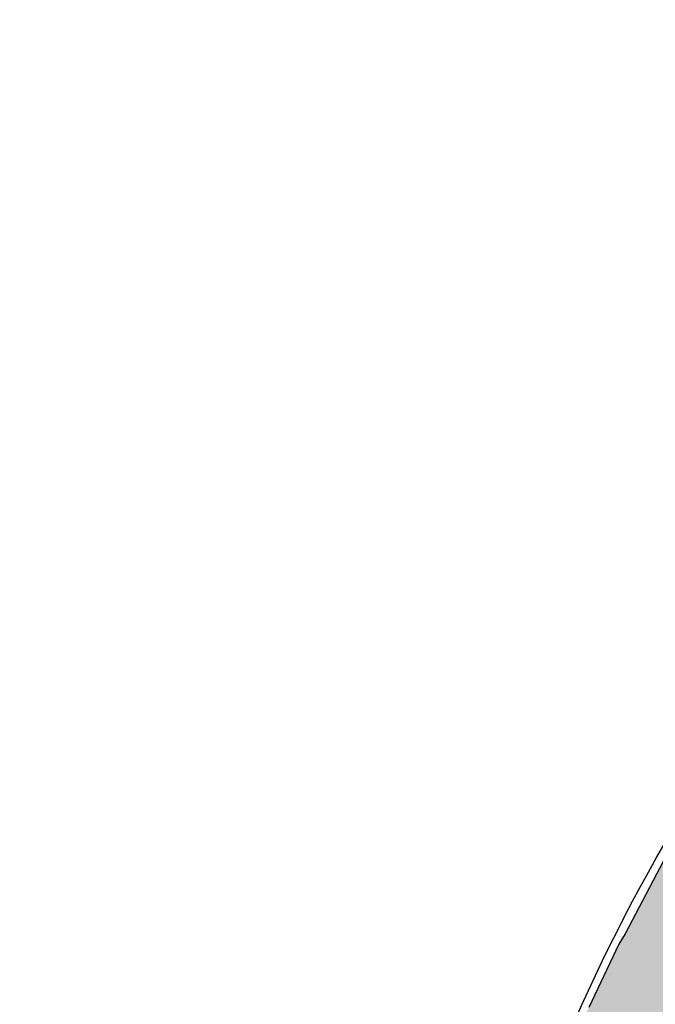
# Model space of a CAD drawing. Header units: feet. Extents: x 1609737 to 1611449, y 574802 to 575794.
# Tile 13 of 256: x 1610090 to 1610127, y 575302 to 575359. Entities that reach past the tile are written whole.
import ezdxf

# ---------------------------------------------------------------- set-up
doc = ezdxf.new("R2010")
doc.units = ezdxf.units.FT
doc.header["$MEASUREMENT"] = 0
for name, color, linetype in [('C-GROUTED-BLDR-HTCH', 51, 'Continuous'), ('C-HTCH', 7, 'Continuous'), ('P-SHEET PILE', 122, 'Continuous')]:
    doc.layers.add(name, color=color, linetype=linetype)

msp = doc.modelspace()

# ---------------------------------------------------------------- hatches: boundary and pattern name
at = {"layer": 'C-GROUTED-BLDR-HTCH'}
h = msp.add_hatch(color=256, dxfattribs=at)
h.dxf.hatch_style = 1
h.paths.add_polyline_path([(1610480.254786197, 575238.0289889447, 0.06651881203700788), (1610480.43344788, 575263.4736499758), (1610479.952659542, 575263.9233729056, 0.1156239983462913), (1610397.767116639, 575302.5173392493), (1610396.370914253, 575283.0407740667, -0.09243291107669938), (1610434.264601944, 575262.3738351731, -0.07424931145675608), (1610440.355992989, 575251.9897408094, -0.0989653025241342), (1610438.314764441, 575244.8304878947, 0.08417083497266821), (1610429.326361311, 575238.9385732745), (1610429.159858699, 575238.7304280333, 0.03612519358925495), (1610418.910676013, 575219.4923099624, -0.2366579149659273), (1610420.17018749, 575219.0853282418, 0.02157134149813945), (1610422.360365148, 575217.6130973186, 0.2155330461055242), (1610425.148903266, 575217.2652115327), (1610426.756680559, 575218.2376254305, -0.1935298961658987), (1610427.634703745, 575218.3807818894, -0.01988762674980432), (1610430.065914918, 575217.7327740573, 0.2994424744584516), (1610430.625828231, 575217.894773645, 0.2573078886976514), (1610431.104080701, 575220.2114726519, -0.2436957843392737), (1610431.481226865, 575222.3083177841, 0.09035892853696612), (1610432.474960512, 575224.2368077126, -0.2144380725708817), (1610433.213469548, 575225.0821389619, 0.06822887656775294), (1610434.45783778, 575225.8736261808, -0.2556244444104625), (1610435.928463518, 575226.1751464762, -0.1635026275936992), (1610437.399084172, 575225.1198270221, -0.3620409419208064), (1610437.17283676, 575221.9161805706, 0.3849437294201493), (1610437.135129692, 575220.6724113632, 0.07748460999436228), (1610438.383306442, 575219.5962558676, -0.2649010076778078), (1610440.206454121, 575216.227254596, 0.03692060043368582), (1610440.357776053, 575213.3157640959, -0.06198221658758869), (1610440.362820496, 575210.700639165, -0.1395905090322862), (1610438.833654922, 575207.076405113), (1610438.2859039, 575206.0461426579), (1610437.962683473, 575205.5289643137), (1610439.251631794, 575205.655682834), (1610440.050945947, 575205.7049151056), (1610441.007906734, 575205.4123297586), (1610442.071210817, 575205.0826153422), (1610442.200510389, 575206.2061403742, -0.04611124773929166), (1610442.539938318, 575207.8245172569, -0.06393633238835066), (1610443.893678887, 575210.8030188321, 0.1338474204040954), (1610444.859948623, 575214.0627042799, 0.02131374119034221), (1610444.786917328, 575217.6150782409, -0.3102628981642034), (1610447.084922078, 575221.4616775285, -0.1516214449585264), (1610448.517780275, 575221.6484812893, -0.09954286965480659), (1610451.57038969, 575220.4653907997, 0.003614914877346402), (1610453.750824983, 575219.0954965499, -0.4885415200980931), (1610453.862077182, 575218.0713379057, 0.3655722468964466), (1610453.788577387, 575217.3366813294, -0.3519904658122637), (1610453.666076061, 575215.7204356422, -0.1140099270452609), (1610452.024541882, 575214.6184491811, -0.25024700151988), (1610450.481015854, 575214.8143582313, 0.5094275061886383), (1610448.667978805, 575214.202142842, 0.04089626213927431), (1610448.001986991, 575211.2388671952, -0.0627234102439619), (1610447.492460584, 575209.3584511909, 0.0223604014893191), (1610445.863742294, 575204.8288983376), (1610446.54197064, 575204.8443065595, -0.07689042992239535), (1610448.299195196, 575204.6132053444, 0.05709886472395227), (1610449.261357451, 575204.4478757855, 0.1403564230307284), (1610452.219933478, 575205.1181603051, 0.2432041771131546), (1610452.531766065, 575205.58191713, -0.233986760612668), (1610452.873069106, 575206.1091329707, 0.2931845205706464), (1610453.198861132, 575206.7604012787, -0.3222279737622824), (1610453.586707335, 575207.4426818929), (1610454.005585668, 575208.2179994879, 0.1336402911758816), (1610454.982105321, 575212.3955011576, -0.1603401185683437), (1610455.680756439, 575214.8078562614, 0.2827480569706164), (1610455.807781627, 575217.4106610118, -0.4778078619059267), (1610457.395629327, 575221.2831229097, -0.2715186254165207), (1610460.507809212, 575220.5213273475, -0.4132847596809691), (1610460.57131928, 575216.7123466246, 0.01157186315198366), (1610459.110501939, 575215.1252713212, 0.257108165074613), (1610457.903740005, 575209.6657341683, -0.1583529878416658), (1610458.090532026, 575207.3925148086), (1610458.628004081, 575205.7874603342, -0.1996194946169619), (1610458.158033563, 575203.4629766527, 0.5007919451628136), (1610458.335647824, 575202.1848962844), (1610458.596255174, 575202.9519905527), (1610460.885458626, 575208.5564657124, -0.05261157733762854), (1610469.517023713, 575223.4712566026), (1610472.722673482, 575227.9690020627), (1610477.948154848, 575230.9150974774)])
h.paths.add_polyline_path([(1610448.77471724, 575224.9175929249, -0.5946497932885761), (1610447.677927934, 575223.4559128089, 0.2876715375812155), (1610445.392940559, 575222.4510073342, -0.2318277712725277), (1610442.833757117, 575220.989327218, -0.402515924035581), (1610441.645564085, 575221.9942326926, -0.2362494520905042), (1610441.83289034, 575222.4910649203, 0.4489014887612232), (1610441.828366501, 575222.7250727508), (1610441.462766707, 575223.2732035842, 0.05342488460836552), (1610440.091776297, 575224.9175929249, -0.445831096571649), (1610440.183174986, 575227.3841785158, 0.2230883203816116), (1610440.822970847, 575228.7545055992, -0.7225239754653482), (1610443.016554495, 575229.4853456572, 0.2118778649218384), (1610444.478948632, 575228.6631494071, -0.1612394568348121), (1610446.763930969, 575227.6582439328, -0.1022342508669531)], flags=16)
h.paths.add_polyline_path([(1610397.767116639, 575302.5173392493, 0.02939092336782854), (1610374.66142872, 575306.0103434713), (1610375.576043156, 575316.2586198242), (1610376.031887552, 575321.366367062), (1610368.97647174, 575321.6484654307, 0.03529020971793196), (1610353.500059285, 575321.1749068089, -0.06299125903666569), (1610340.70833129, 575321.4906189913, 0.1009442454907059), (1610320.494244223, 575320.46458818, -0.1266029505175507), (1610305.928636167, 575320.4637774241, 0.1213703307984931), (1610290.531193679, 575320.6216238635, -0.1548796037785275), (1610282.240263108, 575321.2530289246, 0.09931712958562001), (1610267.044694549, 575324.1021021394, -0.09558369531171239), (1610244.224892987, 575328.2061867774, 0.0492037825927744), (1610237.671105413, 575330.0214497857, -0.05805494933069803), (1610232.099947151, 575331.670959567, -0.09755308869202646), (1610224.081891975, 575337.1367395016, 0.1123267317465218), (1610214.211725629, 575343.450712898, -0.01685089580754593), (1610204.492858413, 575346.2279956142, -0.1804159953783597), (1610196.675649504, 575353.8812025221, 0.252270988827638), (1610180.641197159, 575365.0081475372, -0.2211278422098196), (1610177.392019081, 575370.8197390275), (1610176.77202779, 575370.5491774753, 0.1493939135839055), (1610167.775632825, 575363.0818213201), (1610155.577883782, 575347.526855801, 0.1217085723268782), (1610150.428739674, 575338.8240444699), (1610149.726716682, 575337.4491070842), (1610149.399218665, 575336.7883225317), (1610147.674948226, 575333.9218495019), (1610145.900302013, 575331.872142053), (1610144.776861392, 575331.0421774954), (1610141.581879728, 575328.7195021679), (1610141.231330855, 575328.5802941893), (1610137.840234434, 575326.0903233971), (1610135.132569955, 575323.2616324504), (1610130.679299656, 575316.744555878), (1610128.650295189, 575313.4702387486), (1610124.868677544, 575306.2830841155), (1610124.505418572, 575305.6865954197), (1610122.791777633, 575302.0642080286), (1610122.018287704, 575300.5910203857), (1610122.78041425, 575301.020168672), (1610123.854997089, 575301.2144226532, -0.1356360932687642), (1610128.163904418, 575300.8221532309, 0.08126292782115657), (1610132.726952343, 575299.9055172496, 0.04868242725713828), (1610137.848256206, 575300.2194032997, 0.5002012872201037), (1610138.307602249, 575301.0917386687, -0.2086280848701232), (1610138.169796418, 575305.4534155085, -0.1193871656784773), (1610140.190925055, 575308.299984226, -0.2794898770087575), (1610141.523029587, 575308.5295468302, 0.4528073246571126), (1610143.319699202, 575309.4556956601, -0.6613563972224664), (1610145.340827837, 575309.7770820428, -0.04265486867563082), (1610146.213586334, 575308.0783231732, -0.2390037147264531), (1610146.121719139, 575306.9305133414, 0.213927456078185), (1610145.892046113, 575305.139930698, -0.1940257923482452), (1610145.616434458, 575302.0637993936, 0.4279168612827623), (1610146.949627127, 575298.2467843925, -0.6215336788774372), (1610146.997228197, 575296.7827252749, 0.261313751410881), (1610145.465555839, 575294.3852349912, -0.03356400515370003), (1610144.945369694, 575290.2257353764, -0.1542248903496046), (1610141.955525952, 575284.6905221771, -0.1494515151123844), (1610144.158938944, 575284.5927821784), (1610144.390347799, 575284.9745693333, -0.3878850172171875), (1610144.703006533, 575285.1007439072), (1610145.804244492, 575284.690664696, -0.06716463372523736), (1610147.489218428, 575287.5851540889, 0.02028626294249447), (1610149.136490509, 575289.8382140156, 0.002099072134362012), (1610152.948440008, 575295.5742082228, -0.03480556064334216), (1610156.369576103, 575300.0564906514, 0.0926976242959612), (1610157.386669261, 575301.7662282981, -0.5798132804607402), (1610162.287216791, 575302.5979942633, 0.07216605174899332), (1610164.367633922, 575300.7034211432, -0.7701045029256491), (1610163.026919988, 575296.8680628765, 0.3055154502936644), (1610159.189701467, 575294.6962333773, -0.2418858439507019), (1610156.924350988, 575293.0327046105, 0.5274194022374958), (1610155.352477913, 575289.705647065, -0.3514153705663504), (1610154.936395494, 575286.886890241, 0.1061296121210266), (1610154.612774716, 575286.4248015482), (1610152.359606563, 575282.2495776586), (1610153.715034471, 575281.7448431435, 0.2915222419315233), (1610154.988699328, 575281.0805406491, 0.1108950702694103), (1610157.213769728, 575283.858627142, -0.05018171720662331), (1610160.391722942, 575289.0587197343, 0.1059688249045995), (1610161.732436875, 575291.9236854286, -0.4086869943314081), (1610163.396771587, 575292.9864957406, -0.09009934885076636), (1610165.662122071, 575292.062312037, -0.1198158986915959), (1610166.771676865, 575290.9070839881, -0.5201864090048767), (1610163.997782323, 575284.8998993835, 0.579897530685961), (1610162.726856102, 575280.7698528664), (1610168.936342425, 575289.6352263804, 0.02464701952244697), (1610178.841039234, 575299.1088107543, -0.03473036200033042), (1610186.774846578, 575310.7310344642), (1610198.186827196, 575302.3581970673), (1610246.350351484, 575284.661834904), (1610245.047698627, 575282.4895200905), (1610244.45303883, 575272.318056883), (1610250.55642435, 575265.3157994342), (1610251.332131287, 575264.4845331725), (1610253.028948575, 575263.0778991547), (1610262.938507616, 575260.9583709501), (1610271.477087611, 575266.4158806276), (1610273.714773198, 575276.2994287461), (1610287.43441101, 575277.5894156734), (1610309.610255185, 575280.1736177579), (1610329.128962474, 575290.2935447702), (1610354.962103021, 575288.6739038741), (1610352.9552506, 575284.4790549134), (1610353.179767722, 575280.0184279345), (1610355.065578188, 575278.3487128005), (1610354.529326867, 575276.4689097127), (1610351.901812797, 575275.5871236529), (1610347.224600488, 575271.3019316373), (1610345.694171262, 575268.1826599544), (1610345.052602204, 575266.4784280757), (1610344.411369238, 575263.3513967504), (1610347.806294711, 575254.5760190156), (1610356.909792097, 575248.5315533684), (1610359.17374302, 575248.2550909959), (1610368.284876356, 575251.2514339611), (1610372.616477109, 575260.6070098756), (1610372.046168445, 575268.8389490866), (1610370.306998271, 575270.9087049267), (1610370.89133093, 575272.9078397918), (1610376.78734513, 575280.8693844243), (1610377.496301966, 575287.5098030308, -0.04125536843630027), (1610396.370914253, 575283.0407740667)])
h.paths.add_polyline_path([(1610149.776573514, 575311.9979764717, -0.2784772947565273), (1610148.269469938, 575310.7928778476), (1610147.817342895, 575310.7928778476, -0.4422251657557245), (1610146.310239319, 575312.4498856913, 0.005786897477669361), (1610146.618277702, 575316.087657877, -0.6829673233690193), (1610150.98890157, 575317.443747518, -0.07016524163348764), (1610152.943408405, 575314.1022709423, -0.2782143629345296), (1610152.489360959, 575311.0941517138, -0.7179122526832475), (1610150.530125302, 575311.8473379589, 0.8551915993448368)], flags=16)
at = {"layer": 'C-HTCH'}
h = msp.add_hatch(dxfattribs=at)
h.set_pattern_fill('CROSS', color=256, scale=0.75, angle=30)
h.set_pattern_definition([(29.99999999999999, (0, 0), (1.372595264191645, 5.122595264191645), [1.875, -5.625]), (120, (1.280648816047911, -0.3431488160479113), (-5.122595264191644, 1.372595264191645), [1.875, -5.625])])
edge = h.paths.add_edge_path()
edge.add_arc((1610164.409765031, 575282.6808672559), 2.278216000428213, 100.24858638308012, 207.3949803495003, ccw=False)
edge.add_arc((1610163.285553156, 575288.8987165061), 4.040446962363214, 280.2485862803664, 390.1799389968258)
edge.add_arc((1610163.847724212, 575289.225644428), 3.39012537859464, 30.17993886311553, 57.5094377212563)
edge.add_arc((1610161.992561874, 575286.3125640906), 6.843770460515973, 57.509437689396, 78.10308190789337)
edge.add_arc((1610163.112796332, 575291.6298750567), 1.409736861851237, 78.10308190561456, 167.0198660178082)
edge.add_arc((1610154.385640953, 575293.6415106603), 7.546262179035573, 322.8238993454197, 347.0198660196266, ccw=False)
edge.add_arc((1610184.650463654, 575270.6891510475), 30.43755417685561, 142.8238993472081, 154.1669170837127)
edge.add_arc((1610149.661854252, 575287.6133732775), 8.429304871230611, 309.1936621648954, 334.25784966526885, ccw=False)
edge.add_arc((1610154.873136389, 575282.4121200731), 1.336584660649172, 209.949751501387, 274.96006450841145, ccw=False)
edge.add_line((1610153.715034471, 575281.7448431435), (1610152.359606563, 575282.249577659))
edge.add_line((1610152.359606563, 575282.249577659), (1610154.619418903, 575286.4476366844))
edge.add_arc((1610155.857469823, 575285.9249430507), 1.343867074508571, 132.8785727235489, 157.1109792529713, ccw=False)
edge.add_arc((1610153.393430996, 575288.5785540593), 2.277339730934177, 312.8785727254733, 390.3276090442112)
edge.add_arc((1610157.283415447, 575290.8541926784), 2.22937860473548, 99.09547284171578, 210.3276090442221, ccw=False)
edge.add_arc((1610156.444933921, 575296.0916576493), 3.074779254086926, 279.0954728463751, 333.4868950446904)
edge.add_arc((1610162.726257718, 575292.958111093), 3.944775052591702, 85.53200861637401, 153.4868950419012, ccw=False)
edge.add_arc((1610163.1972506, 575298.9856923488), 2.101179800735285, 265.5320086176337, 415.9321281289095)
edge.add_arc((1610169.863130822, 575308.8430581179), 9.798468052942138, 219.4215097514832, 235.93212812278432, ccw=False)
edge.add_arc((1610160.081655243, 575300.8023118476), 2.863714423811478, 39.42150974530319, 159.8444187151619)
edge.add_arc((1610152.313327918, 575303.6536640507), 5.411375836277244, 318.66022722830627, 339.8444187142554, ccw=False)
edge.add_arc((1610186.821810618, 575273.2947525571), 40.55055281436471, 138.6602272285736, 146.6338553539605)
edge.add_arc((1609467.89381659, 575746.7311568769), 820.262719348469, 326.1527841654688, 326.63385535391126, ccw=False)
edge.add_arc((1610120.565092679, 575309.0265041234), 34.40957933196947, 321.50415277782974, 326.1527841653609, ccw=False)
edge.add_arc((1610157.270794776, 575279.9908628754), 12.39233281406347, 142.0724578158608, 157.712718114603)
edge.add_line((1610145.804244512, 575284.6906647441), (1610144.703006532, 575285.1007439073))
edge.add_arc((1610144.615764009, 575284.8664604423), 0.2499999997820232, 69.5756655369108, 137.6603419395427)
edge.add_line((1610144.430972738, 575285.0348415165), (1610144.158938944, 575284.5927821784))
edge.add_arc((1610142.897386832, 575281.0381539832), 3.771855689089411, 70.4600176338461, 104.4602077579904)
edge.add_arc((1610134.562601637, 575292.2630056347), 10.58290298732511, 314.3125822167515, 349.026902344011)
edge.add_arc((1610114.265161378, 575296.1985388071), 31.25835951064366, 349.0269023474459, 356.7163190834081)
edge.add_arc((1610148.375101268, 575294.2415194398), 2.907675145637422, 118.1375198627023, 176.7163190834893, ccw=False)
edge.add_arc((1610146.618672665, 575297.5258397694), 0.8168115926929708, 298.1375198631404, 425.5868925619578)
edge.add_arc((1610148.111331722, 575300.8143884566), 2.79464012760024, 152.9192981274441, 245.5868925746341, ccw=False)
edge.add_arc((1610141.946536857, 575303.9664536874), 4.129246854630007, 332.919298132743, 376.8410015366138)
edge.add_arc((1610148.010274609, 575305.8019399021), 2.206203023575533, 148.54048147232, 196.8410015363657, ccw=False)
edge.add_arc((1610145.042260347, 575307.6178581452), 1.273260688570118, 328.5404814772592, 382.3074695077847)
edge.add_arc((1610135.845547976, 575303.8446108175), 11.21393037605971, 22.30746951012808, 32.07732283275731)
edge.add_arc((1610144.405257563, 575309.2093866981), 1.11197767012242, 32.07732283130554, 165.9929715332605)
edge.add_arc((1610142.021513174, 575309.8040315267), 1.344816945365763, 248.54750790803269, 345.9929715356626, ccw=False)
edge.add_arc((1610141.052922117, 575307.3391282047), 1.30356312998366, 68.54750790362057, 131.0080673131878)
edge.add_arc((1610145.062836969, 575302.7275603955), 7.41469843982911, 131.0080673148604, 158.2406933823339)
edge.add_arc((1610143.244469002, 575303.4533580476), 5.456831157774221, 158.2406933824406, 205.3785874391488)
edge.add_arc((1610137.757667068, 575300.850545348), 0.6160289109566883, -80.91851959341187, 25.37858743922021, ccw=False)
edge.add_arc((1610133.686162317, 575326.3225167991), 26.411347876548, 267.93309154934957, 279.0814804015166, ccw=False)
edge.add_arc((1610133.253420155, 575314.3318826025), 14.41290738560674, 249.34983442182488, 267.9330915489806, ccw=False)
edge.add_arc((1610125.306378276, 575293.2451972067), 8.121594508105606, 69.34983442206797, 100.2467859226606)
edge.add_line((1610123.861641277, 575301.2372577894), (1610122.787058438, 575301.0430038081))
edge.add_line((1610122.787058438, 575301.0430038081), (1610121.740848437, 575300.3704401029))
edge.add_line((1610121.740848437, 575300.3704401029), (1610121.204261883, 575298.5922376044))
edge.add_arc((1610139.069117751, 575293.2013771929), 18.66050511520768, 163.208399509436, 183.4004404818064)
edge.add_line((1610120.441466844, 575292.0945470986), (1610117.452695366, 575283.8361954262))
edge.add_line((1610117.452695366, 575283.8361954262), (1610123.549199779, 575281.5599543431))
edge.add_arc((1610121.793258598, 575281.6865870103), 1.760501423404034, 355.8751589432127, 383.0780744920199)
edge.add_arc((1610117.742389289, 575279.0227161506), 6.588126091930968, 12.017426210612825, 30.603356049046, ccw=False)
edge.add_line((1610124.18613212, 575280.3944244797), (1610125.346467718, 575278.8005995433))
edge.add_arc((1610128.356096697, 575280.9916680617), 3.722720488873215, 216.0553475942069, 235.8906262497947)
edge.add_arc((1610135.332893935, 575291.2927239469), 16.16408102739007, 235.8906262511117, 250.1975274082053)
edge.add_line((1610129.85685043, 575276.0844872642), (1610154.834987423, 575266.8144924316))
edge.add_line((1610154.834987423, 575266.8144924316), (1610156.169353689, 575266.2604899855))
edge.add_line((1610156.169353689, 575266.2604899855), (1610157.91438187, 575265.6891084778))
edge.add_line((1610157.91438187, 575265.6891084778), (1610161.600947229, 575264.188569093))
edge.add_line((1610161.600947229, 575264.188569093), (1610159.677929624, 575275.6115084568))
edge.add_line((1610159.677929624, 575275.6115084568), (1610161.246690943, 575278.2077816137))
edge.add_line((1610161.246690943, 575278.2077816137), (1610162.38703797, 575281.6326099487))
h.paths.add_polyline_path([(1610136.47945215, 575286.4175602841), (1610134.583011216, 575286.6782552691), (1610133.183522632, 575287.7273602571), (1610131.931351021, 575288.7948748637), (1610131.121120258, 575290.4513582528), (1610130.86332185, 575292.1814643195), (1610131.231606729, 575293.8011379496), (1610132.272014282, 575295.2919726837), (1610133.95692793, 575296.4883230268), (1610134.546185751, 575296.6171603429), (1610135.135443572, 575296.745997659), (1610136.148229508, 575296.7091879), (1610138.413192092, 575296.3778905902), (1610139.628538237, 575295.8257284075), (1610140.42035123, 575294.8686493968), (1610140.843879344, 575293.8379477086), (1610140.825466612, 575292.6968135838), (1610140.494007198, 575291.1323561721), (1610139.665126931, 575289.2887973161), (1610138.965382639, 575287.9083950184), (1610137.676380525, 575286.8040706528)], flags=16)
edge = h.paths.add_edge_path()
edge.add_arc((1610149.068444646, 575315.9120853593), 2.45644942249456, 38.57414330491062, 175.893023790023)
edge.add_arc((1609989.300073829, 575327.3839777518), 157.7232516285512, 354.57511865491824, 355.8930237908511, ccw=False)
edge.add_arc((1610147.823987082, 575312.3295972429), 1.513884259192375, 174.5751186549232, 270)
edge.add_line((1610147.823987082, 575310.8157129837), (1610148.276114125, 575310.8157129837))
edge.add_arc((1610148.03169972, 575312.6663248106), 1.866682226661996, 277.523637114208, 339.768887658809)
edge.add_arc((1610150.148163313, 575311.8863127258), 0.3889411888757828, -2.378247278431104, 159.7688876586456, ccw=False)
edge.add_arc((1610151.643490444, 575311.824208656), 1.107675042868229, 177.6217530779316, 320.3218704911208)
edge.add_arc((1610150.229195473, 575312.9974672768), 2.945272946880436, 320.3218708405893, 382.6085716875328)
edge.add_arc((1610140.152524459, 575308.8011851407), 13.86077030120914, 22.6085716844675, 38.57414330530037)

# ---------------------------------------------------------------- linework, layer by layer
at = {"layer": 'C-GROUTED-BLDR-HTCH'}
msp.add_lwpolyline([(1610167.775632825, 575363.0818213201), (1610155.577883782, 575347.526855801, 0.1217085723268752), (1610150.428739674, 575338.8240444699), (1610149.726716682, 575337.4491070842), (1610149.399218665, 575336.7883225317), (1610147.674948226, 575333.9218495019), (1610145.900302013, 575331.872142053), (1610144.776861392, 575331.0421774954), (1610141.581879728, 575328.7195021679), (1610141.231330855, 575328.5802941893), (1610137.840234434, 575326.0903233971), (1610135.132569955, 575323.2616324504), (1610130.679299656, 575316.744555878), (1610128.650295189, 575313.4702387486), (1610124.868677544, 575306.2830841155), (1610124.505418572, 575305.6865954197), (1610122.791777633, 575302.0642080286)], format="xyb", dxfattribs=at)
at = {"layer": 'P-SHEET PILE', "ltscale": 0.5, "flags": 128}
msp.add_lwpolyline([(1610090.202580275, 575145.2357994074), (1610090.828002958, 575180.0516824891, -0.09379261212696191), (1610097.991401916, 575237.3364061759, -0.07365195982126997), (1610101.726033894, 575241.6980975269), (1610120.262078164, 575291.3636701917, -0.05924443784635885), (1610120.174588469, 575296.8976373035, -0.07484648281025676), (1610135.132569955, 575323.2616324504, -0.098365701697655), (1610141.04716277, 575328.3372212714), (1610141.638957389, 575328.6706627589, 0.185960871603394), (1610150.791785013, 575339.7611410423, -0.1155489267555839), (1610155.577883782, 575347.526855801)], format="xyb", dxfattribs=at)

doc.saveas('drawing.dxf')
